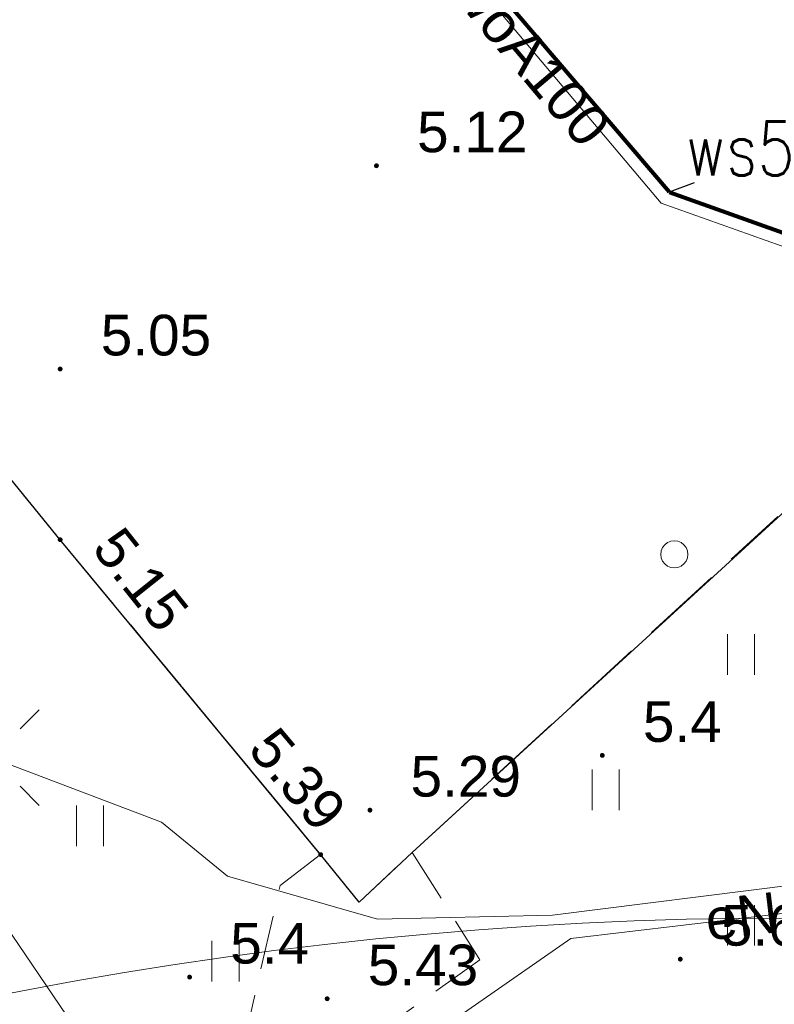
# Model space of a CAD drawing. Extents: x 5474185 to 5474933, y 5916077 to 5916824.
# Tile 183 of 256: x 5474667 to 5474681, y 5916310 to 5916328. Entities that reach past the tile are written whole.
import ezdxf
from ezdxf.enums import TextEntityAlignment as Align

# ---------------------------------------------------------------- set-up
doc = ezdxf.new("R2010")
doc.units = 0
doc.linetypes.add('PRZER2-1', pattern=[1.5, 1, -0.5])
doc.linetypes.add('PRZER3-1', pattern=[2, 1.5, -0.5])
for name, color, linetype, lineweight in [('GSLKRW', 253, 'CONTINUOUS', 25), ('GSPWPN', 253, 'CONTINUOUS', 13), ('GSPWPN_O', 253, 'CONTINUOUS', 13), ('GSPWPS', 253, 'CONTINUOUS', 13), ('GSPWPS_O', 253, 'CONTINUOUS', 13), ('GSSKOA', 253, 'CONTINUOUS', 18), ('GSSKOD', 253, 'CONTINUOUS', 18), ('GSSUTR', 254, 'CONTINUOUS', 18), ('GULEPR', 254, 'CONTINUOUS', 18), ('GULEPR_O', 254, 'CONTINUOUS', 18), ('GULWPR', 7, 'CONTINUOUS', 18), ('GULWPR_O', 254, 'CONTINUOUS', 18), ('GUPELA', 254, 'CONTINUOUS', 18), ('GUPISN', 253, 'CONTINUOUS', 18), ('is  woda szklarnia', 5, 'CONTINUOUS', 18), ('IS HP zasięg', 251, 'CONTINUOUS', 20)]:
    doc.layers.add(name, color=color, linetype=linetype, lineweight=lineweight)
doc.layers.add('w_Opis_PZ_2', color=7, linetype='CONTINUOUS')
doc.styles.add('Arial', font='arial.ttf')
doc.styles.get("Standard").update_dxf_attribs({"font": 'simplex.shx'})

msp = doc.modelspace()

# ---------------------------------------------------------------- hatches: boundary and pattern name
at = {"layer": 'GSPWPN'}
for points in [[(5474677.47, 5916314.855), (5474677.458353, 5916314.856533), (5474677.4475, 5916314.861029), (5474677.43818, 5916314.86818), (5474677.431029, 5916314.8775), (5474677.426533, 5916314.888353), (5474677.425, 5916314.9), (5474677.426533, 5916314.911647), (5474677.431029, 5916314.9225), (5474677.43818, 5916314.93182), (5474677.4475, 5916314.938971), (5474677.458353, 5916314.943467), (5474677.47, 5916314.945), (5474677.481647, 5916314.943467), (5474677.4925, 5916314.938971), (5474677.50182, 5916314.93182), (5474677.508971, 5916314.9225), (5474677.513467, 5916314.911647), (5474677.515, 5916314.9), (5474677.513467, 5916314.888353), (5474677.508971, 5916314.8775), (5474677.50182, 5916314.86818), (5474677.4925, 5916314.861029), (5474677.481647, 5916314.856533)], [(5474678.91, 5916311.095), (5474678.898353, 5916311.096533), (5474678.8875, 5916311.101029), (5474678.87818, 5916311.10818), (5474678.871029, 5916311.1175), (5474678.866533, 5916311.128353), (5474678.865, 5916311.14), (5474678.866533, 5916311.151647), (5474678.871029, 5916311.1625), (5474678.87818, 5916311.17182), (5474678.8875, 5916311.178971), (5474678.898353, 5916311.183467), (5474678.91, 5916311.185), (5474678.921647, 5916311.183467), (5474678.9325, 5916311.178971), (5474678.94182, 5916311.17182), (5474678.948971, 5916311.1625), (5474678.953467, 5916311.151647), (5474678.955, 5916311.14), (5474678.953467, 5916311.128353), (5474678.948971, 5916311.1175), (5474678.94182, 5916311.10818), (5474678.9325, 5916311.101029), (5474678.921647, 5916311.096533)], [(5474669.85, 5916310.765), (5474669.838353, 5916310.766533), (5474669.8275, 5916310.771029), (5474669.81818, 5916310.77818), (5474669.811029, 5916310.7875), (5474669.806533, 5916310.798353), (5474669.805, 5916310.81), (5474669.806533, 5916310.821647), (5474669.811029, 5916310.8325), (5474669.81818, 5916310.84182), (5474669.8275, 5916310.848971), (5474669.838353, 5916310.853467), (5474669.85, 5916310.855), (5474669.861647, 5916310.853467), (5474669.8725, 5916310.848971), (5474669.88182, 5916310.84182), (5474669.888971, 5916310.8325), (5474669.893467, 5916310.821647), (5474669.895, 5916310.81), (5474669.893467, 5916310.798353), (5474669.888971, 5916310.7875), (5474669.88182, 5916310.77818), (5474669.8725, 5916310.771029), (5474669.861647, 5916310.766533)]]:
    msp.add_hatch(color=256, dxfattribs=at).paths.add_polyline_path(points)
at = {"layer": 'GSPWPS'}
for points in [[(5474673.3, 5916325.735), (5474673.288353, 5916325.736533), (5474673.2775, 5916325.741029), (5474673.26818, 5916325.74818), (5474673.261029, 5916325.7575), (5474673.256533, 5916325.768353), (5474673.255, 5916325.78), (5474673.256533, 5916325.791647), (5474673.261029, 5916325.8025), (5474673.26818, 5916325.81182), (5474673.2775, 5916325.818971), (5474673.288353, 5916325.823467), (5474673.3, 5916325.825), (5474673.311647, 5916325.823467), (5474673.3225, 5916325.818971), (5474673.33182, 5916325.81182), (5474673.338971, 5916325.8025), (5474673.343467, 5916325.791647), (5474673.345, 5916325.78), (5474673.343467, 5916325.768353), (5474673.338971, 5916325.7575), (5474673.33182, 5916325.74818), (5474673.3225, 5916325.741029), (5474673.311647, 5916325.736533)], [(5474667.46, 5916321.985), (5474667.448353, 5916321.986533), (5474667.4375, 5916321.991029), (5474667.42818, 5916321.99818), (5474667.421029, 5916322.0075), (5474667.416533, 5916322.018353), (5474667.415, 5916322.03), (5474667.416533, 5916322.041647), (5474667.421029, 5916322.0525), (5474667.42818, 5916322.06182), (5474667.4375, 5916322.068971), (5474667.448353, 5916322.073467), (5474667.46, 5916322.075), (5474667.471647, 5916322.073467), (5474667.4825, 5916322.068971), (5474667.49182, 5916322.06182), (5474667.498971, 5916322.0525), (5474667.503467, 5916322.041647), (5474667.505, 5916322.03), (5474667.503467, 5916322.018353), (5474667.498971, 5916322.0075), (5474667.49182, 5916321.99818), (5474667.4825, 5916321.991029), (5474667.471647, 5916321.986533)], [(5474667.46, 5916318.835), (5474667.448353, 5916318.836533), (5474667.4375, 5916318.841029), (5474667.42818, 5916318.84818), (5474667.421029, 5916318.8575), (5474667.416533, 5916318.868353), (5474667.415, 5916318.88), (5474667.416533, 5916318.891647), (5474667.421029, 5916318.9025), (5474667.42818, 5916318.91182), (5474667.4375, 5916318.918971), (5474667.448353, 5916318.923467), (5474667.46, 5916318.925), (5474667.471647, 5916318.923467), (5474667.4825, 5916318.918971), (5474667.49182, 5916318.91182), (5474667.498971, 5916318.9025), (5474667.503467, 5916318.891647), (5474667.505, 5916318.88), (5474667.503467, 5916318.868353), (5474667.498971, 5916318.8575), (5474667.49182, 5916318.84818), (5474667.4825, 5916318.841029), (5474667.471647, 5916318.836533)], [(5474673.18, 5916313.845), (5474673.168353, 5916313.846533), (5474673.1575, 5916313.851029), (5474673.14818, 5916313.85818), (5474673.141029, 5916313.8675), (5474673.136533, 5916313.878353), (5474673.135, 5916313.89), (5474673.136533, 5916313.901647), (5474673.141029, 5916313.9125), (5474673.14818, 5916313.92182), (5474673.1575, 5916313.928971), (5474673.168353, 5916313.933467), (5474673.18, 5916313.935), (5474673.191647, 5916313.933467), (5474673.2025, 5916313.928971), (5474673.21182, 5916313.92182), (5474673.218971, 5916313.9125), (5474673.223467, 5916313.901647), (5474673.225, 5916313.89), (5474673.223467, 5916313.878353), (5474673.218971, 5916313.8675), (5474673.21182, 5916313.85818), (5474673.2025, 5916313.851029), (5474673.191647, 5916313.846533)], [(5474672.27, 5916313.025), (5474672.258353, 5916313.026533), (5474672.2475, 5916313.031029), (5474672.23818, 5916313.03818), (5474672.231029, 5916313.0475), (5474672.226533, 5916313.058353), (5474672.225, 5916313.07), (5474672.226533, 5916313.081647), (5474672.231029, 5916313.0925), (5474672.23818, 5916313.10182), (5474672.2475, 5916313.108971), (5474672.258353, 5916313.113467), (5474672.27, 5916313.115), (5474672.281647, 5916313.113467), (5474672.2925, 5916313.108971), (5474672.30182, 5916313.10182), (5474672.308971, 5916313.0925), (5474672.313467, 5916313.081647), (5474672.315, 5916313.07), (5474672.313467, 5916313.058353), (5474672.308971, 5916313.0475), (5474672.30182, 5916313.03818), (5474672.2925, 5916313.031029), (5474672.281647, 5916313.026533)], [(5474672.39, 5916310.365), (5474672.378353, 5916310.366533), (5474672.3675, 5916310.371029), (5474672.35818, 5916310.37818), (5474672.351029, 5916310.3875), (5474672.346533, 5916310.398353), (5474672.345, 5916310.41), (5474672.346533, 5916310.421647), (5474672.351029, 5916310.4325), (5474672.35818, 5916310.44182), (5474672.3675, 5916310.448971), (5474672.378353, 5916310.453467), (5474672.39, 5916310.455), (5474672.401647, 5916310.453467), (5474672.4125, 5916310.448971), (5474672.42182, 5916310.44182), (5474672.428971, 5916310.4325), (5474672.433467, 5916310.421647), (5474672.435, 5916310.41), (5474672.433467, 5916310.398353), (5474672.428971, 5916310.3875), (5474672.42182, 5916310.37818), (5474672.4125, 5916310.371029), (5474672.401647, 5916310.366533)]]:
    msp.add_hatch(color=256, dxfattribs=at).paths.add_polyline_path(points)

# ---------------------------------------------------------------- linework, layer by layer
at = {"layer": 'GSLKRW', "linetype": 'Continuous', "lineweight": 30}
for p, q in [((5474667.46, 5916318.88, 10.18), (5474659.16, 5916328.98, 10.18)), ((5474684.93, 5916323.15, 10.18), (5474673.96, 5916313.11, 10.18)), ((5474672.27, 5916313.07, 10.18), (5474667.46, 5916318.88, 10.18)), ((5474672.98, 5916312.19, 10.18), (5474672.27, 5916313.07, 10.18)), ((5474673.96, 5916313.11, 10.18), (5474672.98, 5916312.19, 10.18))]:
    msp.add_line(p, q, dxfattribs=at)
at = {"layer": 'GSSKOA', "linetype": 'PRZER3-1', "lineweight": 13}
for p, q in [((5474659.16, 5916328.98, 10.18), (5474667.46, 5916318.88, 10.18)), ((5474673.96, 5916313.11, 10.18), (5474680.71, 5916319.31, 10.18)), ((5474667.46, 5916318.88, 10.18), (5474672.27, 5916313.07, 10.18)), ((5474672.27, 5916313.07, 10.18), (5474672.98, 5916312.19, 10.18)), ((5474672.98, 5916312.19, 10.18), (5474673.96, 5916313.11, 10.18))]:
    msp.add_line(p, q, dxfattribs=at)
at = {"layer": 'GSSKOD', "linetype": 'PRZER2-1', "lineweight": 13}
for p, q in [((5474671.52, 5916312.5, 10.18), (5474672.27, 5916313.07, 10.18)), ((5474672.27, 5916313.07, 10.18), (5474672.98, 5916312.19, 10.18)), ((5474672.98, 5916312.19, 10.18), (5474673.96, 5916313.11, 10.18)), ((5474673.96, 5916313.11, 10.18), (5474675.21, 5916311.13, 10.18)), ((5474670.83, 5916309.5, 10.18), (5474671.52, 5916312.5, 10.18)), ((5474675.21, 5916311.13, 10.18), (5474673.3, 5916309.77, 10.18))]:
    msp.add_line(p, q, dxfattribs=at)
at = {"layer": 'GSSUTR', "linetype": 'PRZER2-1', "lineweight": 13}
for p, q in [((5474667.46, 5916318.88, 10.1), (5474659.16, 5916328.98, 10.1)), ((5474672.27, 5916313.07, 10.1), (5474667.46, 5916318.88, 10.1)), ((5474671.52, 5916312.5, 10.1), (5474672.27, 5916313.07, 10.1)), ((5474670.83, 5916309.5, 10.1), (5474671.52, 5916312.5, 10.1))]:
    msp.add_line(p, q, dxfattribs=at)
at = {"layer": 'GSSUTR', "elevation": 10.1, "flags": 128}
for points in [[(5474679.78334, 5916317.139592), (5474679.78334, 5916316.389592)], [(5474680.28334, 5916316.389592), (5474680.28334, 5916317.139592)], [(5474677.28334, 5916314.639592), (5474677.28334, 5916313.889592)], [(5474677.78334, 5916313.889592), (5474677.78334, 5916314.639592)], [(5474667.76334, 5916313.978109), (5474667.76334, 5916313.228109)], [(5474668.26334, 5916313.228109), (5474668.26334, 5916313.978109)], [(5474679.78334, 5916312.139592), (5474679.78334, 5916311.389592)], [(5474680.28334, 5916311.389592), (5474680.28334, 5916312.139592)], [(5474670.26334, 5916311.478109), (5474670.26334, 5916310.728109)], [(5474670.76334, 5916310.728109), (5474670.76334, 5916311.478109)]]:
    msp.add_lwpolyline(points, dxfattribs=at)
at = {"layer": 'GULEPR', "linetype": 'Continuous', "lineweight": 13}
for p, q in [((5474666.19, 5916314.86, 10.14), (5474669.33, 5916313.67, 10.14)), ((5474669.33, 5916313.67, 10.14), (5474670.55, 5916312.67, 10.14)), ((5474676.55, 5916311.95, 10.14), (5474688.63, 5916313.47, 10.14)), ((5474676.89, 5916311.52, 10.14), (5474688.98, 5916312.96, 10.14)), ((5474670.55, 5916312.67, 10.14), (5474673.32, 5916311.88, 10.14)), ((5474666.26, 5916312.04, 10.14), (5474668.37, 5916308.94, 10.14)), ((5474673.32, 5916311.88, 10.14), (5474676.55, 5916311.95, 10.14)), ((5474668.05, 5916305.39, 10.14), (5474676.89, 5916311.52, 10.14))]:
    msp.add_line(p, q, dxfattribs=at)
at = {"layer": 'GULWPR', "linetype": 'Continuous', "lineweight": 13}
for p, q in [((5474678.56, 5916325.09, 10.14), (5474672.87, 5916331.83, 10.14)), ((5474686.1, 5916322.41, 10.14), (5474678.56, 5916325.09, 10.14))]:
    msp.add_line(p, q, dxfattribs=at)
at = {"layer": 'GUPELA', "elevation": 10.15, "flags": 128}
for points in [[(5474667.073883, 5916315.743883), (5474666.72033, 5916315.39033)], [(5474667.073883, 5916313.976117), (5474666.72033, 5916314.32967)]]:
    msp.add_lwpolyline(points, dxfattribs=at)
at = {"layer": 'GUPISN', "elevation": 10.16, "flags": 128}
msp.add_lwpolyline([(5474678.8, 5916318.86), (5474678.864705, 5916318.851481), (5474678.925, 5916318.826506), (5474678.976777, 5916318.786777), (5474679.016506, 5916318.735), (5474679.041481, 5916318.674705), (5474679.05, 5916318.61), (5474679.041481, 5916318.545295), (5474679.016506, 5916318.485), (5474678.976777, 5916318.433223), (5474678.925, 5916318.393494), (5474678.864705, 5916318.368519), (5474678.8, 5916318.36), (5474678.735295, 5916318.368519), (5474678.675, 5916318.393494), (5474678.623223, 5916318.433223), (5474678.583494, 5916318.485), (5474678.558519, 5916318.545295), (5474678.55, 5916318.61), (5474678.558519, 5916318.674705), (5474678.583494, 5916318.735), (5474678.623223, 5916318.786777), (5474678.675, 5916318.826506), (5474678.735295, 5916318.851481), (5474678.8, 5916318.86)], close=True, dxfattribs=at)
at = {"layer": 'is  woda szklarnia', "lineweight": 80, "ltscale": 0.7}
for q in [(5474664.573291, 5916341.853028, 10.14), (5474688.506544, 5916321.808018, 10.14)]:
    msp.add_line((5474678.71071, 5916325.289826, 10.14), q, dxfattribs=at)
at = {"layer": 'IS HP zasięg', "lineweight": 15, "ltscale": 0.7}
for centre in [(5474657.383907, 5916363.309527, 10.18), (5474680.96, 5916236.9), (5474680.96, 5916236.9)]:
    msp.add_circle(centre, 75, dxfattribs=at)
at = {"layer": 'IS HP zasięg', "lineweight": 20, "ltscale": 0.7}
msp.add_circle((5474618.317819, 5916309.855134, 10.16), 75, dxfattribs=at)
at = {"layer": 'w_Opis_PZ_2'}
msp.add_line((5474679.168313, 5916325.463387, 10.14), (5474678.705307, 5916325.294942, 10.14), dxfattribs=at)

# ---------------------------------------------------------------- texts
at = {"layer": 'GSPWPN_O', "linetype": 'Continuous', "lineweight": 0, "style": 'Arial'}
for s, p in [('5.4', (5474678.22, 5916315.15, 10.8)), ('5.6', (5474679.66, 5916311.39, 10.8)), ('5.4', (5474670.6, 5916311.06, 10.8))]:
    msp.add_text(s, height=0.75, dxfattribs=at).set_placement(p)
at = {"layer": 'GSPWPS_O', "linetype": 'Continuous', "lineweight": 0, "style": 'Arial'}
for s, p in [('5.12', (5474674.05, 5916326.03, 10.8)), ('5.05', (5474668.21, 5916322.28, 10.8)), ('5.29', (5474673.93, 5916314.14, 10.8)), ('5.43', (5474673.14, 5916310.66, 10.8))]:
    msp.add_text(s, height=0.75, dxfattribs=at).set_placement(p)
for s, rotation, p in [('5.15', 308.553478, (5474668.025309, 5916318.710247, 10.8)), ('5.39', 310.120594, (5474670.904444, 5916314.999012, 10.8))]:
    msp.add_text(s, height=0.75, rotation=rotation, dxfattribs=at).set_placement(p)
at = {"layer": 'GULEPR_O', "linetype": 'Continuous', "lineweight": 0, "style": 'Arial'}
msp.add_text('eN', height=0.75, rotation=6.792313, dxfattribs=at).set_placement((5474680.086742, 5916311.562774, 10.8), align=Align.CENTER)
at = {"layer": 'GULWPR_O', "linetype": 'Continuous', "lineweight": 0, "style": 'Arial'}
msp.add_text('woA100', height=0.75, rotation=310.171513, dxfattribs=at).set_placement((5474675.878125, 5916327.511055, 10.8), align=Align.CENTER)
at = {"layer": 'w_Opis_PZ_2', "width": 0.8}
msp.add_text('ws5', height=1, dxfattribs=at).set_placement((5474681.022057, 5916325.59708, 10.14), align=Align.RIGHT)

doc.saveas('drawing.dxf')
